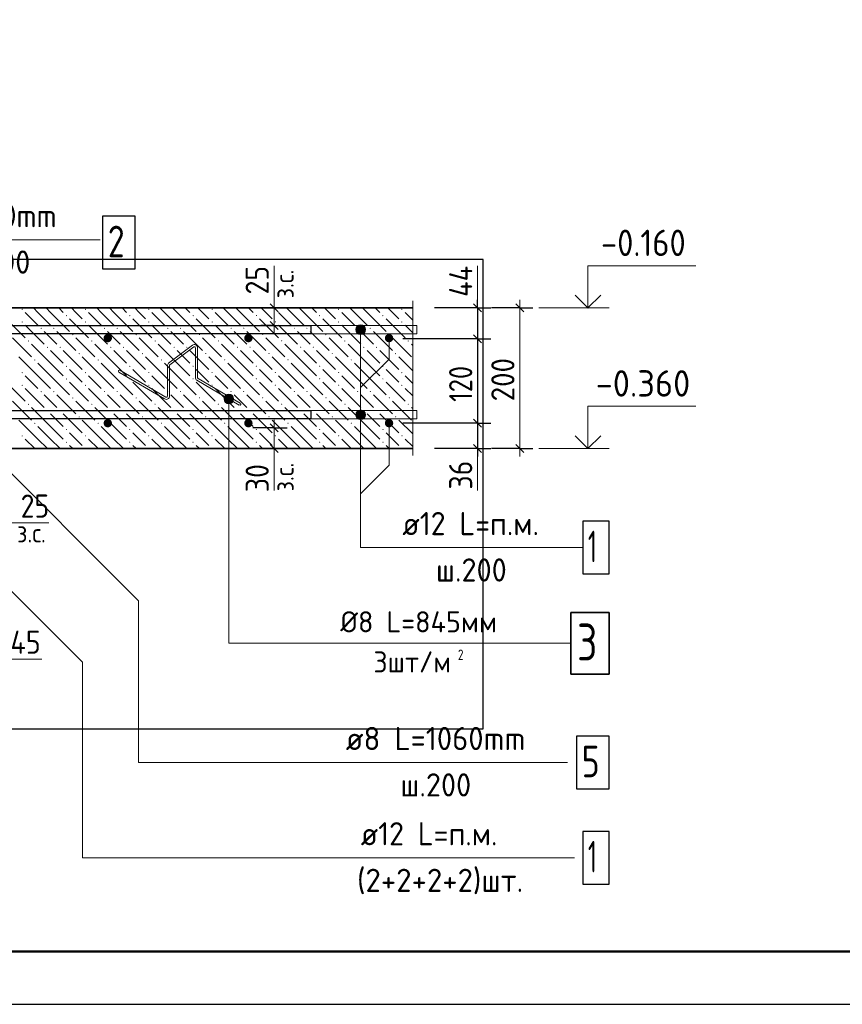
# Model space of a CAD drawing. Header units: millimetres. Extents: x 0 to 50400, y 0 to 35640.
# Tile 17 of 40: x 16573 to 25931, y 0 to 11206. Entities that reach past the tile are written whole.
import ezdxf

# ---------------------------------------------------------------- set-up
doc = ezdxf.new("R2010")
doc.units = ezdxf.units.MM
doc.linetypes.add('______2', pattern=[324, 240, -84])
for name, color, linetype, lineweight in [('Standard', 7, 'Continuous', 25), ('ЖБ Перекрытие верхний уровень', 7, 'Continuous', 35), ('Размерная линия_ общее', 7, 'Continuous', 13), ('Текст_ общее', 7, 'Continuous', 25)]:
    doc.layers.add(name, color=color, linetype=linetype, lineweight=lineweight)
for name, color, linetype, lineweight, true_color in [('Обрамление П-обр. равн.', 7, 'Continuous', 25, 0x5f1e0f), ('Поперечное армирование AW фон', 7, '______2', 13, 0xa0a0a0), ('Фоновоя арматура Х1', 7, 'Continuous', 18, 0x656565)]:
    doc.layers.add(name, color=color, linetype=linetype, lineweight=lineweight, true_color=true_color)
doc.layers.add('Размерная выноска', color=7, linetype='Continuous')
doc.styles.add('ISOCPEUR', font='txt')

msp = doc.modelspace()

# ---------------------------------------------------------------- hatches: boundary and pattern name
at = {"layer": 'Standard', "linetype": 'Continuous', "lineweight": 13, "transparency": 33554687}
for points in [[(18899, 6889), (19007, 6889), (19000, 6916)], [(18899, 6889), (19000, 6916), (18907, 6916)], [(18907, 6862), (19007, 6889), (18899, 6889)], [(18907, 6916), (19000, 6916), (18980, 6936)], [(18907, 6916), (18980, 6936), (18926, 6936)], [(18907, 6862), (19000, 6862), (19007, 6889)], [(18926, 6843), (19000, 6862), (18907, 6862)], [(18926, 6936), (18980, 6936), (18953, 6943)], [(18926, 6843), (18980, 6843), (19000, 6862)], [(18980, 6843), (18926, 6843), (18953, 6835)]]:
    msp.add_hatch(color=7, dxfattribs=at).paths.add_polyline_path(points)
at = {"layer": 'ЖБ Перекрытие верхний уровень', "linetype": 'Continuous', "lineweight": 18, "transparency": 33554687}
for points in [[(16594, 7909), (16601, 7917), (16609, 7909), (16601, 7902)], [(17098, 7837), (17105, 7845), (17113, 7837), (17105, 7830)], [(17314, 7909), (17321, 7917), (17329, 7909), (17321, 7902)], [(17818, 7837), (17825, 7845), (17833, 7837), (17825, 7830)], [(18034, 7909), (18041, 7917), (18049, 7909), (18041, 7902)], [(18538, 7837), (18545, 7845), (18553, 7837), (18545, 7830)], [(18754, 7909), (18761, 7917), (18769, 7909), (18761, 7902)], [(19258, 7837), (19265, 7845), (19273, 7837), (19265, 7830)], [(19474, 7909), (19481, 7917), (19489, 7909), (19481, 7902)], [(19978, 7837), (19985, 7845), (19993, 7837), (19985, 7830)], [(20194, 7909), (20201, 7917), (20209, 7909), (20201, 7902)], [(20698, 7837), (20705, 7845), (20713, 7837), (20705, 7830)], [(20914, 7909), (20921, 7917), (20929, 7909), (20921, 7902)], [(16594, 7765), (16601, 7773), (16609, 7765), (16601, 7758)], [(17314, 7765), (17321, 7773), (17329, 7765), (17321, 7758)], [(18034, 7765), (18041, 7773), (18049, 7765), (18041, 7758)], [(18754, 7765), (18761, 7773), (18769, 7765), (18761, 7758)], [(19474, 7765), (19481, 7773), (19489, 7765), (19481, 7758)], [(20194, 7765), (20201, 7773), (20209, 7765), (20201, 7758)], [(20914, 7765), (20921, 7773), (20929, 7765), (20921, 7758)], [(16810, 7693), (16817, 7701), (16825, 7693), (16817, 7686)], [(16954, 7693), (16961, 7701), (16969, 7693), (16961, 7686)], [(17170, 7621), (17177, 7629), (17185, 7621), (17177, 7614)], [(17530, 7693), (17537, 7701), (17545, 7693), (17537, 7686)], [(17674, 7693), (17681, 7701), (17689, 7693), (17681, 7686)], [(17890, 7621), (17897, 7629), (17905, 7621), (17897, 7614)], [(18250, 7693), (18257, 7701), (18265, 7693), (18257, 7686)], [(18394, 7693), (18401, 7701), (18409, 7693), (18401, 7686)], [(18610, 7621), (18617, 7629), (18625, 7621), (18617, 7614)], [(18970, 7693), (18977, 7701), (18985, 7693), (18977, 7686)], [(19114, 7693), (19121, 7701), (19129, 7693), (19121, 7686)], [(19330, 7621), (19337, 7629), (19345, 7621), (19337, 7614)], [(19690, 7693), (19697, 7701), (19705, 7693), (19697, 7686)], [(19834, 7693), (19841, 7701), (19849, 7693), (19841, 7686)], [(20050, 7621), (20057, 7629), (20065, 7621), (20057, 7614)], [(20410, 7693), (20417, 7701), (20425, 7693), (20417, 7686)], [(20554, 7693), (20561, 7701), (20569, 7693), (20561, 7686)], [(20770, 7621), (20777, 7629), (20785, 7621), (20777, 7614)], [(16666, 7549), (16673, 7557), (16681, 7549), (16673, 7542)], [(17386, 7549), (17393, 7557), (17401, 7549), (17393, 7542)], [(18106, 7549), (18113, 7557), (18121, 7549), (18113, 7542)], [(18826, 7549), (18833, 7557), (18841, 7549), (18833, 7542)], [(19546, 7549), (19553, 7557), (19561, 7549), (19553, 7542)], [(20266, 7549), (20273, 7557), (20281, 7549), (20273, 7542)], [(20986, 7549), (20993, 7557), (21001, 7549), (20993, 7542)], [(16882, 7477), (16889, 7485), (16897, 7477), (16889, 7470)], [(17026, 7477), (17033, 7485), (17041, 7477), (17033, 7470)], [(17242, 7405), (17249, 7413), (17257, 7405), (17249, 7398)], [(17602, 7477), (17609, 7485), (17617, 7477), (17609, 7470)], [(17746, 7477), (17753, 7485), (17761, 7477), (17753, 7470)], [(17962, 7405), (17969, 7413), (17977, 7405), (17969, 7398)], [(18322, 7477), (18329, 7485), (18337, 7477), (18329, 7470)], [(18466, 7477), (18473, 7485), (18481, 7477), (18473, 7470)], [(18682, 7405), (18689, 7413), (18697, 7405), (18689, 7398)], [(19042, 7477), (19049, 7485), (19057, 7477), (19049, 7470)], [(19186, 7477), (19193, 7485), (19201, 7477), (19193, 7470)], [(19402, 7405), (19409, 7413), (19417, 7405), (19409, 7398)], [(19762, 7477), (19769, 7485), (19777, 7477), (19769, 7470)], [(19906, 7477), (19913, 7485), (19921, 7477), (19913, 7470)], [(20122, 7405), (20129, 7413), (20137, 7405), (20129, 7398)], [(20482, 7477), (20489, 7485), (20497, 7477), (20489, 7470)], [(20626, 7477), (20633, 7485), (20641, 7477), (20633, 7470)], [(20842, 7405), (20849, 7413), (20857, 7405), (20849, 7398)], [(16738, 7333), (16745, 7341), (16753, 7333), (16745, 7326)], [(17458, 7333), (17465, 7341), (17473, 7333), (17465, 7326)], [(18178, 7333), (18185, 7341), (18193, 7333), (18185, 7326)], [(18898, 7333), (18905, 7341), (18913, 7333), (18905, 7326)], [(19618, 7333), (19625, 7341), (19633, 7333), (19625, 7326)], [(20338, 7333), (20345, 7341), (20353, 7333), (20345, 7326)], [(16594, 7189), (16601, 7197), (16609, 7189), (16601, 7182)], [(17098, 7261), (17105, 7269), (17113, 7261), (17105, 7254)], [(17314, 7189), (17321, 7197), (17329, 7189), (17321, 7182)], [(17818, 7261), (17825, 7269), (17833, 7261), (17825, 7254)], [(18034, 7189), (18041, 7197), (18049, 7189), (18041, 7182)], [(18538, 7261), (18545, 7269), (18553, 7261), (18545, 7254)], [(18754, 7189), (18761, 7197), (18769, 7189), (18761, 7182)], [(19258, 7261), (19265, 7269), (19273, 7261), (19265, 7254)], [(19474, 7189), (19481, 7197), (19489, 7189), (19481, 7182)], [(19978, 7261), (19985, 7269), (19993, 7261), (19985, 7254)], [(20194, 7189), (20201, 7197), (20209, 7189), (20201, 7182)], [(20698, 7261), (20705, 7269), (20713, 7261), (20705, 7254)], [(20914, 7189), (20921, 7197), (20929, 7189), (20921, 7182)], [(17098, 7117), (17105, 7125), (17113, 7117), (17105, 7110)], [(17818, 7117), (17825, 7125), (17833, 7117), (17825, 7110)], [(18538, 7117), (18545, 7125), (18553, 7117), (18545, 7110)], [(19258, 7117), (19265, 7125), (19273, 7117), (19265, 7110)], [(19978, 7117), (19985, 7125), (19993, 7117), (19985, 7110)], [(20698, 7117), (20705, 7125), (20713, 7117), (20705, 7110)], [(16594, 7045), (16601, 7053), (16609, 7045), (16601, 7038)], [(16810, 6973), (16817, 6981), (16825, 6973), (16817, 6966)], [(16954, 6973), (16961, 6981), (16969, 6973), (16961, 6966)], [(17314, 7045), (17321, 7053), (17329, 7045), (17321, 7038)], [(17530, 6973), (17537, 6981), (17545, 6973), (17537, 6966)], [(17674, 6973), (17681, 6981), (17689, 6973), (17681, 6966)], [(18034, 7045), (18041, 7053), (18049, 7045), (18041, 7038)], [(18250, 6973), (18257, 6981), (18265, 6973), (18257, 6966)], [(18394, 6973), (18401, 6981), (18409, 6973), (18401, 6966)], [(18754, 7045), (18761, 7053), (18769, 7045), (18761, 7038)], [(18970, 6973), (18977, 6981), (18985, 6973), (18977, 6966)], [(19114, 6973), (19121, 6981), (19129, 6973), (19121, 6966)], [(19474, 7045), (19481, 7053), (19489, 7045), (19481, 7038)], [(19690, 6973), (19697, 6981), (19705, 6973), (19697, 6966)], [(19834, 6973), (19841, 6981), (19849, 6973), (19841, 6966)], [(20194, 7045), (20201, 7053), (20209, 7045), (20201, 7038)], [(20410, 6973), (20417, 6981), (20425, 6973), (20417, 6966)], [(20554, 6973), (20561, 6981), (20569, 6973), (20561, 6966)], [(20914, 7045), (20921, 7053), (20929, 7045), (20921, 7038)], [(16666, 6829), (16673, 6837), (16681, 6829), (16673, 6822)], [(17170, 6901), (17177, 6909), (17185, 6901), (17177, 6894)], [(17386, 6829), (17393, 6837), (17401, 6829), (17393, 6822)], [(17890, 6901), (17897, 6909), (17905, 6901), (17897, 6894)], [(18106, 6829), (18113, 6837), (18121, 6829), (18113, 6822)], [(18610, 6901), (18617, 6909), (18625, 6901), (18617, 6894)], [(18826, 6829), (18833, 6837), (18841, 6829), (18833, 6822)], [(19330, 6901), (19337, 6909), (19345, 6901), (19337, 6894)], [(19546, 6829), (19553, 6837), (19561, 6829), (19553, 6822)], [(20050, 6901), (20057, 6909), (20065, 6901), (20057, 6894)], [(20266, 6829), (20273, 6837), (20281, 6829), (20273, 6822)], [(20770, 6901), (20777, 6909), (20785, 6901), (20777, 6894)], [(20986, 6829), (20993, 6837), (21001, 6829), (20993, 6822)], [(16882, 6757), (16889, 6765), (16897, 6757), (16889, 6750)], [(17026, 6757), (17033, 6765), (17041, 6757), (17033, 6750)], [(17602, 6757), (17609, 6765), (17617, 6757), (17609, 6750)], [(17746, 6757), (17753, 6765), (17761, 6757), (17753, 6750)], [(18322, 6757), (18329, 6765), (18337, 6757), (18329, 6750)], [(18466, 6757), (18473, 6765), (18481, 6757), (18473, 6750)], [(19042, 6757), (19049, 6765), (19057, 6757), (19049, 6750)], [(19186, 6757), (19193, 6765), (19201, 6757), (19193, 6750)], [(19762, 6757), (19769, 6765), (19777, 6757), (19769, 6750)], [(19906, 6757), (19913, 6765), (19921, 6757), (19913, 6750)], [(20482, 6757), (20489, 6765), (20497, 6757), (20489, 6750)], [(20626, 6757), (20633, 6765), (20641, 6757), (20633, 6750)], [(16738, 6613), (16745, 6621), (16753, 6613), (16745, 6606)], [(17242, 6685), (17249, 6693), (17257, 6685), (17249, 6678)], [(17458, 6613), (17465, 6621), (17473, 6613), (17465, 6606)], [(17962, 6685), (17969, 6693), (17977, 6685), (17969, 6678)], [(18178, 6613), (18185, 6621), (18193, 6613), (18185, 6606)], [(18682, 6685), (18689, 6693), (18697, 6685), (18689, 6678)], [(18898, 6613), (18905, 6621), (18913, 6613), (18905, 6606)], [(19402, 6685), (19409, 6693), (19417, 6685), (19409, 6678)], [(19618, 6613), (19625, 6621), (19633, 6613), (19625, 6606)], [(20122, 6685), (20129, 6693), (20137, 6685), (20129, 6678)], [(20338, 6613), (20345, 6621), (20353, 6613), (20345, 6606)], [(20842, 6685), (20849, 6693), (20857, 6685), (20849, 6678)], [(17098, 6541), (17105, 6549), (17113, 6541), (17105, 6534)], [(17818, 6541), (17825, 6549), (17833, 6541), (17825, 6534)], [(18538, 6541), (18545, 6549), (18553, 6541), (18545, 6534)], [(19258, 6541), (19265, 6549), (19273, 6541), (19265, 6534)], [(19978, 6541), (19985, 6549), (19993, 6541), (19985, 6534)], [(20698, 6541), (20705, 6549), (20713, 6541), (20705, 6534)], [(16594, 6469), (16601, 6477), (16609, 6469), (16601, 6462)], [(17098, 6397), (17105, 6405), (17113, 6397), (17105, 6390)], [(17314, 6469), (17321, 6477), (17329, 6469), (17321, 6462)], [(17818, 6397), (17825, 6405), (17833, 6397), (17825, 6390)], [(18034, 6469), (18041, 6477), (18049, 6469), (18041, 6462)], [(18538, 6397), (18545, 6405), (18553, 6397), (18545, 6390)], [(18754, 6469), (18761, 6477), (18769, 6469), (18761, 6462)], [(19258, 6397), (19265, 6405), (19273, 6397), (19265, 6390)], [(19474, 6469), (19481, 6477), (19489, 6469), (19481, 6462)], [(19978, 6397), (19985, 6405), (19993, 6397), (19985, 6390)], [(20194, 6469), (20201, 6477), (20209, 6469), (20201, 6462)], [(20698, 6397), (20705, 6405), (20713, 6397), (20705, 6390)], [(20914, 6469), (20921, 6477), (20929, 6469), (20921, 6462)], [(16594, 6326), (16601, 6333), (16609, 6326)], [(17314, 6326), (17321, 6333), (17329, 6326)], [(18034, 6326), (18041, 6333), (18049, 6326)], [(18754, 6326), (18761, 6333), (18769, 6326)], [(19474, 6326), (19481, 6333), (19489, 6326)], [(20194, 6326), (20201, 6333), (20209, 6326)], [(20914, 6326), (20921, 6333), (20929, 6326)]]:
    msp.add_hatch(color=7, dxfattribs=at).paths.add_polyline_path(points, flags=16)
at = {"layer": 'Текст_ общее', "linetype": 'Continuous', "lineweight": 13, "transparency": 33554687}
for points in [[(20499, 7705), (20406, 7705), (20398, 7678)], [(20499, 7705), (20398, 7678), (20506, 7678)], [(20506, 7678), (20398, 7678), (20406, 7651)], [(20479, 7724), (20425, 7724), (20406, 7705)], [(20479, 7724), (20406, 7705), (20499, 7705)], [(20506, 7678), (20406, 7651), (20499, 7651)], [(20499, 7651), (20406, 7651), (20425, 7631)], [(20425, 7724), (20479, 7724), (20452, 7732)], [(20499, 7651), (20425, 7631), (20479, 7631)], [(20479, 7631), (20425, 7631), (20452, 7624)], [(20499, 6737), (20406, 6737), (20398, 6710)], [(20499, 6737), (20398, 6710), (20506, 6710)], [(20479, 6756), (20425, 6756), (20406, 6737)], [(20479, 6756), (20406, 6737), (20499, 6737)], [(20425, 6756), (20479, 6756), (20452, 6764)], [(20506, 6710), (20398, 6710), (20406, 6683)], [(20506, 6710), (20406, 6683), (20499, 6683)], [(20499, 6683), (20406, 6683), (20425, 6663)], [(20499, 6683), (20425, 6663), (20479, 6663)], [(20479, 6663), (20425, 6663), (20452, 6656)]]:
    msp.add_hatch(color=7, dxfattribs=at).paths.add_polyline_path(points)
at = {"layer": 'Фоновоя арматура Х1', "linetype": 'Continuous', "lineweight": 18, "transparency": 33554687}
for points in [[(17623, 7582), (17619, 7600), (17609, 7616), (17593, 7626), (17575, 7630), (17557, 7626), (17541, 7616), (17531, 7600), (17527, 7582), (17531, 7563), (17541, 7548), (17557, 7537), (17575, 7534), (17593, 7537), (17609, 7548), (17619, 7563)], [(19223, 7582), (19219, 7600), (19209, 7616), (19194, 7626), (19175, 7630), (19157, 7626), (19141, 7616), (19131, 7600), (19127, 7582), (19131, 7563), (19141, 7548), (19157, 7537), (19175, 7534), (19194, 7537), (19209, 7548), (19219, 7563)], [(20823, 7582), (20819, 7600), (20809, 7616), (20794, 7626), (20775, 7630), (20757, 7626), (20741, 7616), (20731, 7600), (20727, 7582), (20731, 7563), (20741, 7548), (20757, 7537), (20775, 7534), (20794, 7537), (20809, 7548), (20819, 7563)], [(17623, 6614), (17619, 6632), (17609, 6648), (17593, 6658), (17575, 6662), (17557, 6658), (17541, 6648), (17531, 6632), (17527, 6614), (17531, 6595), (17541, 6580), (17557, 6569), (17575, 6566), (17593, 6569), (17609, 6580), (17619, 6595)], [(19223, 6614), (19219, 6632), (19209, 6648), (19194, 6658), (19175, 6662), (19157, 6658), (19141, 6648), (19131, 6632), (19127, 6614), (19131, 6595), (19141, 6580), (19157, 6569), (19175, 6566), (19194, 6569), (19209, 6580), (19219, 6595)], [(20823, 6614), (20819, 6632), (20809, 6648), (20794, 6658), (20775, 6662), (20757, 6658), (20741, 6648), (20731, 6632), (20727, 6614), (20731, 6595), (20741, 6580), (20757, 6569), (20775, 6566), (20794, 6569), (20809, 6580), (20819, 6595)]]:
    msp.add_hatch(color=7, dxfattribs=at).paths.add_polyline_path(points)

# ---------------------------------------------------------------- linework, layer by layer
at = {"layer": 'Standard', "color": 7, "linetype": 'Continuous', "lineweight": 13, "transparency": 33554687}
for p, q in [((21782, 8406), (21782, 7926)), ((19467, 7926), (19467, 8403)), ((23278, 7926), (22478, 7926)), ((18899, 6889), (18899, 6889)), ((18953, 6943), (18953, 6943)), ((19007, 6889), (19007, 6889)), ((18953, 6835), (18953, 6835)), ((19467, 6326), (19467, 5849)), ((21782, 6326), (21782, 5846)), ((23278, 6326), (22478, 6326)), ((16423, 5478), (16903, 5478)), ((16423, 3929), (16823, 3929))]:
    msp.add_line(p, q, dxfattribs=at)
at = {"layer": 'Standard', "color": 7, "linetype": 'Continuous', "lineweight": 18, "transparency": 33554687}
for p, q in [((18538, 7501), (18267, 7296)), ((18553, 7481), (18282, 7277)), ((18572, 7134), (18572, 7472)), ((18596, 7134), (18596, 7472)), ((18222, 6890), (17702, 7196)), ((18234, 6911), (17714, 7217)), ((18253, 6921), (18253, 7267)), ((18277, 6921), (18277, 7267)), ((19071, 6820), (18590, 7103)), ((19083, 6841), (18602, 7124))]:
    msp.add_line(p, q, dxfattribs=at)
at = {"layer": 'Standard', "color": 7, "linetype": 'Continuous', "lineweight": 25, "transparency": 33554687}
msp.add_lwpolyline([(0, 0), (50400, 0), (50400, 35640), (0, 35640), (0, 0)], close=True, dxfattribs=at)
at = {"layer": 'Standard', "color": 7, "linetype": 'Continuous', "lineweight": 50, "transparency": 33554687}
msp.add_lwpolyline([(2400, 35040), (49800, 35040), (49800, 600), (2400, 600), (2400, 35040)], close=True, dxfattribs=at)
at = {"layer": 'Standard', "color": 7, "linetype": 'Continuous', "lineweight": 13, "transparency": 33554687}
for points in [[(15039, 7294), (14530, 7803), (14530, 8702), (17490, 8702)], [(23038, 7926), (23038, 8406), (24266, 8406)], [(22844, 4109), (18953, 4109), (18953, 6889)], [(23038, 6326), (23038, 6806), (24266, 6806)], [(16041, 5137), (17286, 3892), (17286, 1668), (22886, 1668)]]:
    msp.add_lwpolyline(points, dxfattribs=at)
at = {"layer": 'Standard', "color": 254, "linetype": 'Continuous', "lineweight": -3, "true_color": 0xc4c4ff, "transparency": 33554687}
msp.add_lwpolyline([(6023, 3134), (21844, 3134), (21844, 8478), (6023, 8478), (6023, 3134)], dxfattribs=at)
at = {"layer": 'Standard', "color": 7, "linetype": 'Continuous', "lineweight": 35, "transparency": 33554687}
for points in [[(22892, 8071), (23038, 7926), (23183, 8071)], [(22892, 6471), (23038, 6326), (23183, 6471)]]:
    msp.add_lwpolyline(points, dxfattribs=at)
at = {"layer": 'Standard', "color": 7, "linetype": 'Continuous', "lineweight": 13, "transparency": 33554687}
msp.add_circle((18953, 6889), 54, dxfattribs=at)
at = {"layer": 'Standard', "color": 7, "linetype": 'Continuous', "lineweight": 18, "transparency": 33554687}
for centre, radius, start, end in [((18560, 7472), 36.3, 0, 127.0922), ((18560, 7472), 12.1, 0, 127.0922), ((18289, 7267), 36.3, 127.0922, 180), ((17708, 7206), 12.1, 59.553, 239.553), ((18289, 7267), 12.1, 127.0922, 180), ((18608, 7134), 36.3, 180, 239.553), ((18608, 7134), 12.1, 180, 239.553), ((18241, 6921), 36.3, 239.553, 0), ((18241, 6921), 12.1, 239.553, 0), ((19077, 6831), 12.1, 239.553, 59.553)]:
    msp.add_arc(centre, radius, start, end, dxfattribs=at)
at = {"layer": 'ЖБ Перекрытие верхний уровень', "color": 7, "linetype": 'Continuous', "lineweight": 35, "transparency": 33554687}
for p, q in [((21044, 7926), (14823, 7926)), ((16423, 6326), (21044, 6326))]:
    msp.add_line(p, q, dxfattribs=at)
at = {"layer": 'ЖБ Перекрытие верхний уровень', "color": 9, "linetype": 'Continuous', "lineweight": 18, "true_color": 0xc7c7c7, "transparency": 33554687}
for p, q in [((16637, 7873), (16781, 7729)), ((16781, 7873), (16729, 7926)), ((16781, 7873), (16925, 7729)), ((16873, 7926), (16925, 7873)), ((16925, 7873), (17141, 7657)), ((17017, 7926), (17069, 7873)), ((17213, 7873), (17161, 7926)), ((17285, 7801), (17213, 7873)), ((17357, 7873), (17501, 7729)), ((17501, 7873), (17449, 7926)), ((17501, 7873), (17645, 7729)), ((17593, 7926), (17645, 7873)), ((17645, 7873), (17861, 7657)), ((17737, 7926), (17789, 7873)), ((17933, 7873), (17881, 7926)), ((18005, 7801), (17933, 7873)), ((18077, 7873), (18221, 7729)), ((18221, 7873), (18169, 7926)), ((18221, 7873), (18365, 7729)), ((18313, 7926), (18365, 7873)), ((18365, 7873), (18581, 7657)), ((18457, 7926), (18509, 7873)), ((18653, 7873), (18601, 7926)), ((18725, 7801), (18653, 7873)), ((18797, 7873), (18941, 7729)), ((18941, 7873), (18889, 7926)), ((18941, 7873), (19085, 7729)), ((19033, 7926), (19085, 7873)), ((19085, 7873), (19301, 7657)), ((19177, 7926), (19229, 7873)), ((19373, 7873), (19321, 7926)), ((19445, 7801), (19373, 7873)), ((19517, 7873), (19661, 7729)), ((19661, 7873), (19609, 7926)), ((19661, 7873), (19805, 7729)), ((19753, 7926), (19805, 7873)), ((19805, 7873), (20021, 7657)), ((19897, 7926), (19949, 7873)), ((20093, 7873), (20041, 7926)), ((20165, 7801), (20093, 7873)), ((20237, 7873), (20381, 7729)), ((20381, 7873), (20329, 7926)), ((20381, 7873), (20525, 7729)), ((20473, 7926), (20525, 7873)), ((20525, 7873), (20741, 7657)), ((20617, 7926), (20669, 7873)), ((20813, 7873), (20761, 7926)), ((20885, 7801), (20813, 7873)), ((20957, 7873), (21044, 7787)), ((16421, 7801), (16637, 7585)), ((17141, 7801), (17357, 7585)), ((17861, 7801), (18077, 7585)), ((18581, 7801), (18797, 7585)), ((19301, 7801), (19517, 7585)), ((20021, 7801), (20237, 7585)), ((20741, 7801), (20957, 7585)), ((16637, 7729), (16853, 7513)), ((16925, 7585), (16853, 7657)), ((16997, 7657), (17213, 7441)), ((17357, 7729), (17573, 7513)), ((17645, 7585), (17573, 7657)), ((17717, 7657), (17933, 7441)), ((18077, 7729), (18293, 7513)), ((18365, 7585), (18293, 7657)), ((18437, 7657), (18653, 7441)), ((18797, 7729), (19013, 7513)), ((19085, 7585), (19013, 7657)), ((19157, 7657), (19373, 7441)), ((19517, 7729), (19733, 7513)), ((19805, 7585), (19733, 7657)), ((19877, 7657), (20093, 7441)), ((20237, 7729), (20453, 7513)), ((20525, 7585), (20453, 7657)), ((20597, 7657), (20813, 7441)), ((20957, 7729), (21044, 7643)), ((16493, 7585), (16709, 7369)), ((16925, 7297), (16709, 7513)), ((16997, 7513), (16925, 7585)), ((17213, 7585), (17429, 7369)), ((17645, 7297), (17429, 7513)), ((17717, 7513), (17645, 7585)), ((17933, 7585), (18149, 7369)), ((18365, 7297), (18149, 7513)), ((18437, 7513), (18365, 7585)), ((18653, 7585), (18869, 7369)), ((19085, 7297), (18869, 7513)), ((19157, 7513), (19085, 7585)), ((19373, 7585), (19589, 7369)), ((19805, 7297), (19589, 7513)), ((19877, 7513), (19805, 7585)), ((20093, 7585), (20309, 7369)), ((20525, 7297), (20309, 7513)), ((20597, 7513), (20525, 7585)), ((20813, 7585), (21029, 7369)), ((21044, 7499), (21029, 7513)), ((16925, 7441), (17069, 7297)), ((17069, 7441), (17285, 7225)), ((17645, 7441), (17789, 7297)), ((17789, 7441), (18005, 7225)), ((18365, 7441), (18509, 7297)), ((18509, 7441), (18725, 7225)), ((19085, 7441), (19229, 7297)), ((19229, 7441), (19445, 7225)), ((19805, 7441), (19949, 7297)), ((19949, 7441), (20165, 7225)), ((20525, 7441), (20669, 7297)), ((20669, 7441), (20885, 7225)), ((16781, 7153), (16565, 7369)), ((16781, 7297), (16925, 7153)), ((16925, 7297), (17069, 7153)), ((17501, 7153), (17285, 7369)), ((17501, 7297), (17645, 7153)), ((17645, 7297), (17789, 7153)), ((18221, 7153), (18005, 7369)), ((18221, 7297), (18365, 7153)), ((18365, 7297), (18509, 7153)), ((18941, 7153), (18725, 7369)), ((18941, 7297), (19085, 7153)), ((19085, 7297), (19229, 7153)), ((19661, 7153), (19445, 7369)), ((19661, 7297), (19805, 7153)), ((19805, 7297), (19949, 7153)), ((20381, 7153), (20165, 7369)), ((20381, 7297), (20525, 7153)), ((20525, 7297), (20669, 7153)), ((21044, 7211), (20885, 7369)), ((17213, 7153), (17141, 7225)), ((17933, 7153), (17861, 7225)), ((18653, 7153), (18581, 7225)), ((19373, 7153), (19301, 7225)), ((20093, 7153), (20021, 7225)), ((20813, 7153), (20741, 7225)), ((16421, 7081), (16637, 6865)), ((16637, 7153), (16781, 7009)), ((16781, 7153), (16925, 7009)), ((16925, 7153), (17141, 6937)), ((17141, 7081), (17357, 6865)), ((17285, 7081), (17213, 7153)), ((17357, 7153), (17501, 7009)), ((17501, 7153), (17645, 7009)), ((17645, 7153), (17861, 6937)), ((17861, 7081), (18077, 6865)), ((18005, 7081), (17933, 7153)), ((18077, 7153), (18221, 7009)), ((18221, 7153), (18365, 7009)), ((18365, 7153), (18581, 6937)), ((18581, 7081), (18797, 6865)), ((18725, 7081), (18653, 7153)), ((18797, 7153), (18941, 7009)), ((18941, 7153), (19085, 7009)), ((19085, 7153), (19301, 6937)), ((19301, 7081), (19517, 6865)), ((19445, 7081), (19373, 7153)), ((19517, 7153), (19661, 7009)), ((19661, 7153), (19805, 7009)), ((19805, 7153), (20021, 6937)), ((20021, 7081), (20237, 6865)), ((20165, 7081), (20093, 7153)), ((20237, 7153), (20381, 7009)), ((20381, 7153), (20525, 7009)), ((20525, 7153), (20741, 6937)), ((20741, 7081), (20957, 6865)), ((20885, 7081), (20813, 7153)), ((20957, 7153), (21044, 7067)), ((16637, 7009), (16853, 6793)), ((17357, 7009), (17573, 6793)), ((18077, 7009), (18293, 6793)), ((18797, 7009), (19013, 6793)), ((19517, 7009), (19733, 6793)), ((20237, 7009), (20453, 6793)), ((20957, 7009), (21044, 6923)), ((16493, 6865), (16709, 6649)), ((16925, 6865), (16853, 6937)), ((16997, 6793), (16925, 6865)), ((16997, 6937), (17213, 6721)), ((17213, 6865), (17429, 6649)), ((17645, 6865), (17573, 6937)), ((17717, 6793), (17645, 6865)), ((17717, 6937), (17933, 6721)), ((17933, 6865), (18149, 6649)), ((18365, 6865), (18293, 6937)), ((18437, 6793), (18365, 6865)), ((18437, 6937), (18653, 6721)), ((18653, 6865), (18869, 6649)), ((19085, 6865), (19013, 6937)), ((19157, 6793), (19085, 6865)), ((19157, 6937), (19373, 6721)), ((19373, 6865), (19589, 6649)), ((19805, 6865), (19733, 6937)), ((19877, 6793), (19805, 6865)), ((19877, 6937), (20093, 6721)), ((20093, 6865), (20309, 6649)), ((20525, 6865), (20453, 6937)), ((20597, 6793), (20525, 6865)), ((20597, 6937), (20813, 6721)), ((20813, 6865), (21029, 6649)), ((16925, 6577), (16709, 6793)), ((17645, 6577), (17429, 6793)), ((18365, 6577), (18149, 6793)), ((19085, 6577), (18869, 6793)), ((19805, 6577), (19589, 6793)), ((20525, 6577), (20309, 6793)), ((21044, 6779), (21029, 6793)), ((16781, 6433), (16565, 6649)), ((16925, 6721), (17069, 6577)), ((17069, 6721), (17285, 6505)), ((17501, 6433), (17285, 6649)), ((17645, 6721), (17789, 6577)), ((17789, 6721), (18005, 6505)), ((18221, 6433), (18005, 6649)), ((18365, 6721), (18509, 6577)), ((18509, 6721), (18725, 6505)), ((18941, 6433), (18725, 6649)), ((19085, 6721), (19229, 6577)), ((19229, 6721), (19445, 6505)), ((19661, 6433), (19445, 6649)), ((19805, 6721), (19949, 6577)), ((19949, 6721), (20165, 6505)), ((20381, 6433), (20165, 6649)), ((20525, 6721), (20669, 6577)), ((20669, 6721), (20885, 6505)), ((21044, 6491), (20885, 6649)), ((16781, 6577), (16925, 6433)), ((16925, 6577), (17069, 6433)), ((17213, 6433), (17141, 6505)), ((17501, 6577), (17645, 6433)), ((17645, 6577), (17789, 6433)), ((17933, 6433), (17861, 6505)), ((18221, 6577), (18365, 6433)), ((18365, 6577), (18509, 6433)), ((18653, 6433), (18581, 6505)), ((18941, 6577), (19085, 6433)), ((19085, 6577), (19229, 6433)), ((19373, 6433), (19301, 6505)), ((19661, 6577), (19805, 6433)), ((19805, 6577), (19949, 6433)), ((20093, 6433), (20021, 6505)), ((20381, 6577), (20525, 6433)), ((20525, 6577), (20669, 6433)), ((20813, 6433), (20741, 6505)), ((16637, 6433), (16745, 6326)), ((16781, 6433), (16889, 6326)), ((16925, 6433), (17033, 6326)), ((17285, 6361), (17213, 6433)), ((17357, 6433), (17465, 6326)), ((17501, 6433), (17609, 6326)), ((17645, 6433), (17753, 6326)), ((18005, 6361), (17933, 6433)), ((18077, 6433), (18185, 6326)), ((18221, 6433), (18329, 6326)), ((18365, 6433), (18473, 6326)), ((18725, 6361), (18653, 6433)), ((18797, 6433), (18905, 6326)), ((18941, 6433), (19049, 6326)), ((19085, 6433), (19193, 6326)), ((19445, 6361), (19373, 6433)), ((19517, 6433), (19625, 6326)), ((19661, 6433), (19769, 6326)), ((19805, 6433), (19913, 6326)), ((20165, 6361), (20093, 6433)), ((20237, 6433), (20345, 6326)), ((20381, 6433), (20489, 6326)), ((20525, 6433), (20633, 6326)), ((20885, 6361), (20813, 6433)), ((20957, 6433), (21044, 6347)), ((17141, 6361), (17177, 6326)), ((17861, 6361), (17897, 6326)), ((18581, 6361), (18617, 6326)), ((19301, 6361), (19337, 6326)), ((20021, 6361), (20057, 6326)), ((20741, 6361), (20777, 6326))]:
    msp.add_line(p, q, dxfattribs=at)
at = {"layer": 'Обрамление П-обр. равн.', "color": 7, "linetype": 'Continuous', "lineweight": 25, "transparency": 33554687}
msp.add_lwpolyline([(17515, 8369), (17887, 8369), (17887, 8969), (17515, 8969), (17515, 8369)], dxfattribs=at)
at = {"layer": 'Обрамление П-обр. равн.', "color": 38, "linetype": 'Continuous', "lineweight": 25, "true_color": 0x5f1e0f, "transparency": 33554687}
for points in [[(15265, 7726), (19887, 7726), (19887, 7630)], [(19887, 7630), (15272, 7630)], [(15272, 6758), (19887, 6758), (19887, 6662), (15265, 6662)]]:
    msp.add_lwpolyline(points, dxfattribs=at)
at = {"layer": 'Поперечное армирование AW фон', "color": 7, "linetype": 'Continuous', "lineweight": 25, "transparency": 33554687}
msp.add_lwpolyline([(22906, 2452), (23278, 2452), (23278, 3052), (22906, 3052), (22906, 2452)], dxfattribs=at)
at = {"layer": 'Размерная выноска', "color": 7, "linetype": 'Continuous', "lineweight": 13, "transparency": 33554687}
msp.add_line((21044, 8006), (21044, 6246), dxfattribs=at)
at = {"layer": 'Размерная линия_ общее', "color": 7, "linetype": 'Continuous', "lineweight": 25, "transparency": 33554687}
for p, q in [((19512, 7881), (19422, 7971)), ((21737, 7971), (21827, 7881)), ((22217, 7971), (22307, 7881)), ((19512, 7681), (19422, 7771)), ((21737, 7619), (21827, 7529)), ((21737, 6659), (21827, 6569)), ((19422, 6607), (19512, 6517)), ((19422, 6371), (19512, 6281)), ((21737, 6371), (21827, 6281)), ((22217, 6371), (22307, 6281))]:
    msp.add_line(p, q, dxfattribs=at)
at = {"layer": 'Размерная линия_ общее', "color": 7, "linetype": 'Continuous', "lineweight": 13, "transparency": 33554687}
for p, q in [((19467, 7926), (19467, 8016)), ((22262, 7926), (22262, 8016)), ((19467, 7726), (19467, 7926)), ((19467, 7726), (19467, 7636)), ((19467, 6562), (19467, 6652)), ((19467, 6562), (19467, 6326)), ((19467, 6326), (19467, 6236)), ((22262, 6326), (22262, 6236))]:
    msp.add_line(p, q, dxfattribs=at)
at = {"layer": 'Размерная линия_ общее', "color": 7, "linetype": 'Continuous', "lineweight": -3, "transparency": 33554687}
for p, q in [((21782, 7926), (21782, 8016)), ((21782, 7926), (21782, 7574)), ((21782, 7574), (21782, 6614)), ((21782, 6614), (21782, 6326)), ((21782, 6326), (21782, 6236))]:
    msp.add_line(p, q, dxfattribs=at)
at = {"layer": 'Размерная линия_ общее', "color": 253, "linetype": 'Continuous', "lineweight": -3, "true_color": 0xa0a0a0, "transparency": 33554687}
for p, q in [((19467, 7926), (19317, 7926)), ((19467, 7926), (19617, 7926)), ((19467, 7926), (19865, 7926)), ((21782, 7926), (21632, 7926)), ((21782, 7926), (21932, 7926)), ((22262, 7926), (21942, 7926)), ((22262, 7926), (22112, 7926)), ((22262, 7926), (22412, 7926)), ((19467, 7726), (19317, 7726)), ((19467, 7726), (19617, 7726)), ((19467, 7726), (19707, 7726)), ((21782, 7574), (21632, 7574)), ((21782, 7574), (21932, 7574)), ((21782, 6614), (21632, 6614)), ((21782, 6614), (21932, 6614)), ((19467, 6562), (19227, 6562)), ((19467, 6562), (19317, 6562)), ((19467, 6562), (19617, 6562)), ((19467, 6326), (19317, 6326)), ((19467, 6326), (19617, 6326)), ((19467, 6326), (19865, 6326)), ((21782, 6326), (21632, 6326)), ((21782, 6326), (21932, 6326)), ((22262, 6326), (21942, 6326)), ((22262, 6326), (22112, 6326)), ((22262, 6326), (22412, 6326))]:
    msp.add_line(p, q, dxfattribs=at)
for points in [[(21782, 7926), (21761, 7926), (21761, 7926), (21761, 7926), (21761, 7926), (21291, 7926)], [(21782, 7574), (21761, 7574), (21761, 7574), (21761, 7574), (21761, 7574), (20931, 7574)], [(21782, 6614), (21761, 6614), (21761, 6614), (20931, 6614)], [(21782, 6326), (21761, 6326), (21761, 6326), (21291, 6326)]]:
    msp.add_lwpolyline(points, dxfattribs=at)
at = {"layer": 'Размерная линия_ общее', "color": 7, "linetype": 'Continuous', "lineweight": 13, "transparency": 33554687}
msp.add_lwpolyline([(22262, 7926), (22262, 6778), (22262, 6778), (22262, 6326)], dxfattribs=at)
at = {"layer": 'Текст_ общее', "color": 7, "linetype": 'Continuous', "lineweight": 13, "transparency": 33554687}
for p, q in [((20398, 7678), (20398, 7678)), ((20452, 7732), (20452, 7732)), ((20452, 7624), (20452, 7624)), ((20506, 7678), (20506, 7678)), ((20775, 7582), (20775, 7342)), ((20775, 7342), (20452, 7019)), ((20452, 6764), (20452, 6764)), ((20398, 6710), (20398, 6710)), ((20452, 6710), (20452, 6438)), ((20452, 6656), (20452, 6656)), ((20506, 6710), (20506, 6710)), ((20775, 6614), (20775, 6134)), ((20775, 6134), (20452, 5811))]:
    msp.add_line(p, q, dxfattribs=at)
for points in [[(20452, 7678), (20452, 5198), (22978, 5198)], [(16171, 6346), (17925, 4592), (17925, 2752), (22805, 2752)]]:
    msp.add_lwpolyline(points, dxfattribs=at)
at = {"layer": 'Текст_ общее', "color": 7, "linetype": 'Continuous', "lineweight": 35, "transparency": 33554687}
msp.add_lwpolyline([(22844, 3759), (23278, 3759), (23278, 4459), (22844, 4459), (22844, 3759)], dxfattribs=at)
at = {"layer": 'Текст_ общее', "color": 7, "linetype": 'Continuous', "lineweight": 13, "transparency": 33554687}
for centre in [(20452, 7678), (20452, 6710)]:
    msp.add_circle(centre, 54, dxfattribs=at)
at = {"layer": 'Фоновоя арматура Х1', "color": 251, "linetype": 'Continuous', "lineweight": 18, "true_color": 0x656565, "transparency": 33554687}
for points in [[(21092, 7630), (15063, 7630), (15063, 7726), (21092, 7726), (21092, 7630)], [(21092, 6662), (15063, 6662), (15063, 6758), (21092, 6758), (21092, 6662)]]:
    msp.add_lwpolyline(points, dxfattribs=at)
at = {"layer": 'Фоновоя арматура Х1', "color": 7, "linetype": 'Continuous', "lineweight": 25, "transparency": 33554687}
for points in [[(22978, 4898), (23278, 4898), (23278, 5498), (22978, 5498), (22978, 4898)], [(22978, 1368), (23278, 1368), (23278, 1968), (22978, 1968), (22978, 1368)]]:
    msp.add_lwpolyline(points, dxfattribs=at)

# ---------------------------------------------------------------- texts
at = {"layer": 'Standard', "color": 7, "linetype": 'Continuous', "lineweight": 25, "transparency": 33554687, "attachment_point": 7, "style": 'ISOCPEUR'}
for s, insert, char_height, width in [('\\W0.90;-0.160', (23186, 8516), 300, 1214.13), ('\\W0.95;-0.360', (23126, 6916), 300, 1281.45), ('\\W0.97;(2+2+2+2)шт.', (20411, 1253), 264, 2186.5)]:
    msp.add_mtext(s, dxfattribs=dict(at, insert=insert, char_height=char_height, width=width))
at = {"layer": 'Standard', "color": 7, "linetype": 'Continuous', "lineweight": 18, "transparency": 33554687, "attachment_point": 7, "style": 'ISOCPEUR'}
for s, insert, char_height, width in [('\\W0.97;Ø8 L=845мм', (20220, 4233), 240, 1915.94), ('\\W0.95;3шт/м', (20598, 3777), 240, 1073.79), ('\\W0.78;2', (21558, 3917), 120, 130.56)]:
    msp.add_mtext(s, dxfattribs=dict(at, insert=insert, char_height=char_height, width=width))
at = {"layer": 'Обрамление П-обр. равн.', "color": 7, "linetype": 'Continuous', "lineweight": 13, "transparency": 33554687, "attachment_point": 7, "style": 'ISOCPEUR'}
for s, insert, char_height, width in [('\\W0.92;ø12 L=1310mm ', (14980, 8843), 264, 2469.89), ('\\W0.78;2', (17575, 8501), 360, 391.69), ('\\W0.95;ш.200 ', (15888, 8315), 264, 1154.56)]:
    msp.add_mtext(s, dxfattribs=dict(at, insert=insert, char_height=char_height, width=width))
at = {"layer": 'Поперечное армирование AW фон', "color": 7, "linetype": 'Continuous', "lineweight": 13, "transparency": 33554687, "attachment_point": 7, "style": 'ISOCPEUR'}
for s, insert, char_height, width in [('\\W0.96;ø8 L=1060mm ', (20282, 2893), 264, 2395.55), ('\\W0.78;5', (22966, 2584), 360, 391.68)]:
    msp.add_mtext(s, dxfattribs=dict(at, insert=insert, char_height=char_height, width=width))
at = {"layer": 'Поперечное армирование AW фон', "color": 7, "linetype": '______2', "lineweight": 13, "transparency": 33554687, "insert": (20903, 2365), "char_height": 264, "width": 1154.56, "attachment_point": 7, "style": 'ISOCPEUR'}
msp.add_mtext('\\W0.95;ш.200 ', dxfattribs=at)
at = {"layer": 'Размерная линия_ общее', "color": 7, "linetype": 'Continuous', "lineweight": 25, "transparency": 33554687, "char_height": 264, "attachment_point": 7, "rotation": 90, "style": 'ISOCPEUR'}
for s, insert, width in [('\\W0.87;25', (19407, 8079), 484.71), ('\\W0.89;44', (21722, 8051), 539.47), ('\\W0.83;120', (21722, 6856), 610.29), ('\\W0.91;200', (22202, 6862), 674.39), ('\\W0.87;36', (21722, 5858), 484.71), ('\\W0.87;30', (19407, 5829), 484.72)]:
    msp.add_mtext(s, dxfattribs=dict(at, insert=insert, width=width))
at = {"layer": 'Размерная линия_ общее', "color": 7, "linetype": 'Continuous', "lineweight": 18, "transparency": 33554687, "char_height": 216, "width": 496.74, "attachment_point": 7, "rotation": 90, "style": 'ISOCPEUR'}
for insert in [(19690, 8035), (19690, 5838)]:
    msp.add_mtext('\\W0.90;з.с.', dxfattribs=dict(at, insert=insert))
at = {"layer": 'Размерная линия_ общее', "color": 7, "linetype": 'Continuous', "lineweight": 25, "transparency": 33554687, "char_height": 264, "attachment_point": 7, "style": 'ISOCPEUR'}
for s, insert, width in [('\\W0.87;25', (16584, 5538), 484.71), ('\\W0.88;45', (16468, 3989), 512.17)]:
    msp.add_mtext(s, dxfattribs=dict(at, insert=insert, width=width))
at = {"layer": 'Размерная линия_ общее', "color": 7, "linetype": 'Continuous', "lineweight": 18, "transparency": 33554687, "insert": (16544, 5256), "char_height": 216, "width": 496.74, "attachment_point": 7, "style": 'ISOCPEUR'}
msp.add_mtext('\\W0.90;з.с.', dxfattribs=at)
at = {"layer": 'Текст_ общее', "color": 7, "linetype": 'Continuous', "lineweight": 35, "transparency": 33554687, "insert": (22914, 3913), "char_height": 420, "width": 456.97, "attachment_point": 7, "style": 'ISOCPEUR'}
msp.add_mtext('\\W0.78;3', dxfattribs=at)
at = {"layer": 'Фоновоя арматура Х1', "color": 7, "linetype": 'Continuous', "lineweight": 13, "transparency": 33554687, "attachment_point": 7, "style": 'ISOCPEUR'}
for s, insert, char_height, width in [('\\W0.94;ø12 L=п.м. ', (20926, 5339), 264, 1918.98), ('\\W0.56;1', (23038, 5030), 360, 279.99), ('\\W0.95;ш.200 ', (21308, 4811), 264, 1154.56), ('\\W0.94;ø12 L=п.м. ', (20453, 1809), 264, 1918.97), ('\\W0.56;1', (23038, 1500), 360, 279.99)]:
    msp.add_mtext(s, dxfattribs=dict(at, insert=insert, char_height=char_height, width=width))

doc.saveas('drawing.dxf')
